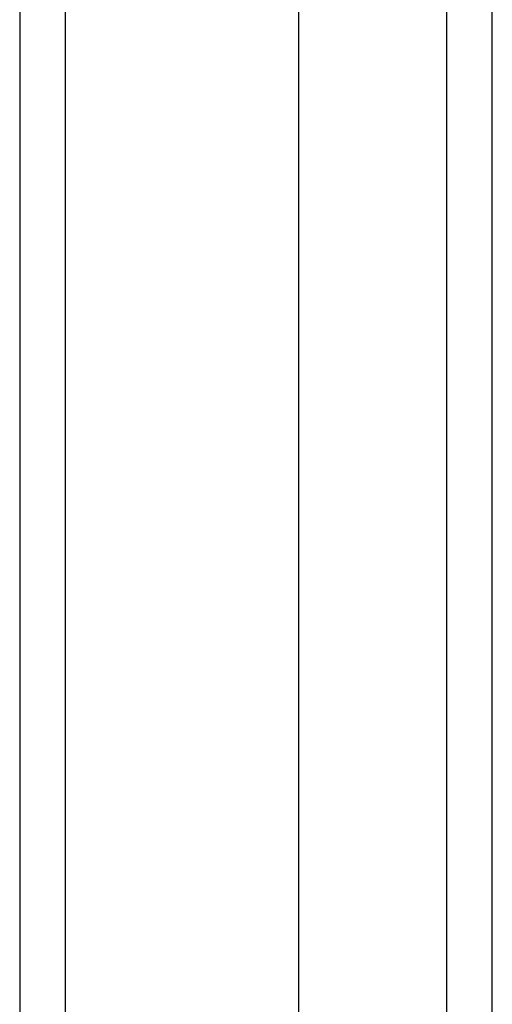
# Model space of a CAD drawing. Header units: inches. Extents: x 0 to 192, y -11 to 125.
# Tile 5 of 66: x 82.959 to 83.771, y 56.063 to 57.753. Entities that reach past the tile are written whole.
import ezdxf

# ---------------------------------------------------------------- set-up
doc = ezdxf.new("R2010")
doc.units = ezdxf.units.IN
doc.header["$LTSCALE"] = 11.537764
doc.header["$MEASUREMENT"] = 0
doc.layers.add('Visible Edges(ANSI)', color=7, linetype='Continuous', lineweight=25)
doc.layers.add('Visible Tangent Edges(ANSI)', color=7, linetype='Continuous', lineweight=25)

msp = doc.modelspace()

# ---------------------------------------------------------------- linework, layer by layer
at = {"layer": 'Visible Edges(ANSI)'}
for p, q in [((82.95926, 76.92145), (82.95926, 54.5803)), ((83.43906, 55.2397), (83.43906, 76.26205)), ((83.77122, 55.34257), (83.77122, 76.15917))]:
    msp.add_line(p, q, dxfattribs=at)
at = {"layer": 'Visible Tangent Edges(ANSI)'}
for p, q in [((83.03801, 54.5803), (83.03801, 76.92145)), ((83.69248, 76.26698), (83.69248, 55.23477))]:
    msp.add_line(p, q, dxfattribs=at)

doc.saveas('drawing.dxf')
